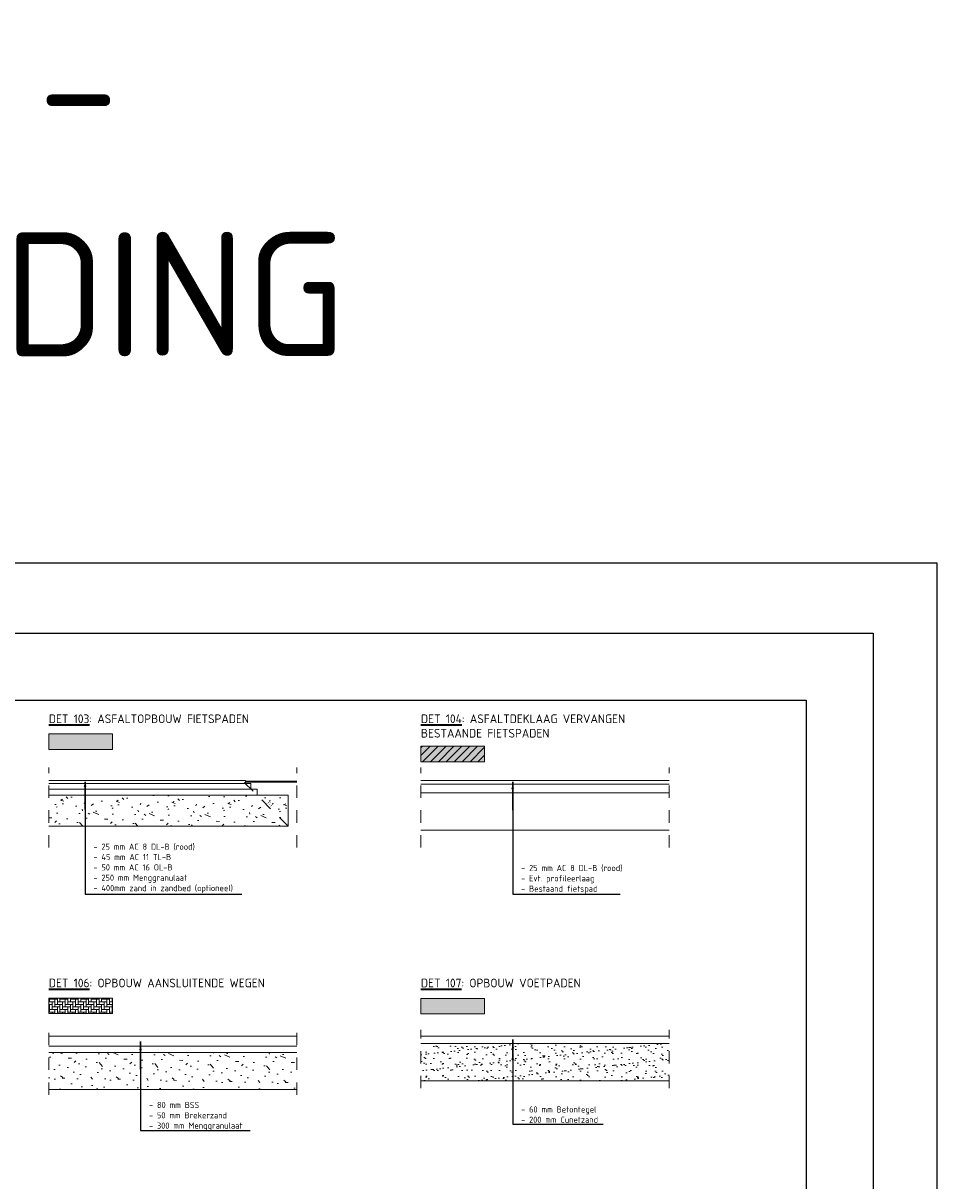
# Model space of a CAD drawing. Header units: metres. Extents: x 2.9 to 77.7, y -4.5 to 13.4.
# Tile 5 of 21: x 10.3 to 17.7, y 4.1 to 13.4. Entities that reach past the tile are written whole.
import ezdxf
from ezdxf import colors
from ezdxf.entities.mleader import LeaderData, LeaderLine
from ezdxf.math import Vec2, Vec3

# ---------------------------------------------------------------- set-up
doc = ezdxf.new("R2010")
doc.units = ezdxf.units.M
doc.linetypes.add('X-CA190022.004-UO-DET_v0.1$0$DASHED2', pattern=[0.375, 0.25, -0.125])
doc.linetypes.add('X-CA190022.004-UO-DET_v0.1$0$XX-AFBREEK', pattern=[7, 4, -1, 1, -1])
doc.layers.get('0').update_dxf_attribs({"lineweight": 25})
doc.layers.get('Defpoints').update_dxf_attribs({"lineweight": 25})
for name, color, linetype, lineweight in [('X-CA190022.004-UO-DET_v0.1$0$N-WE-GW-GROND_TEELAARDE-AD-20', 7, 'Continuous', 18), ('X-CA190022.004-UO-DET_v0.1$0$N-WE-GW-GROND_ZAND-A-50', 7, 'Continuous', 13), ('X-CA190022.004-UO-DET_v0.1$0$N-WE-GW-MAAIVELD-GD', 90, 'Continuous', 35), ('X-CA190022.004-UO-DET_v0.1$0$N-WE-VH-VERHARDING_BETONSTRAATSTEEN-A-20', 252, 'Continuous', 18), ('X-CA190022.004-UO-DET_v0.1$0$N-WE-VH-VERHARDING_TEGEL-A-200 60MM TEGEL', 253, 'Continuous', 18), ('X-CA190022.004-UO-DET_v0.1$0$N-WE-VH-VERHARDINGS_DEKLAAGVERVANGING-A', 250, 'Continuous', 9), ('X-CA190022.004-UO-DET_v0.1$0$X-XX-AL-DETAIL1-G', 7, 'Continuous', 18), ('X-CA190022.004-UO-DET_v0.1$0$X-XX-AL-DETAIL1-TEKST', 32, 'Continuous', 18), ('X-CA190022.004-UO-DET_v0.1$0$X-XX-AL-LEGENDA-G', 7, 'Continuous', 18), ('X-CA190022.004-UO-DET_v0.1$0$X-XX-AL-T25', 7, 'Continuous', 25), ('X-CA190022.004-UO-DET_v0.1$0$X-XX-AL-T35', 7, 'Continuous', 35)]:
    doc.layers.add(name, color=color, linetype=linetype, lineweight=lineweight)
doc.layers.add('X-CA190022.004-UO-DET_v0.1$0$N-WE-VH-VERHARDING_ASFALT_ROOD-A', color=232, linetype='Continuous', lineweight=0, transparency=0.5)
doc.styles.add('X-CA190022.004-UO-DET_v0.1$0$NLCS-ISO-M20-T18', font='NLCS-ISO.ttf', dxfattribs={"height": 0.036})
doc.styles.add('X-CA190022.004-UO-DET_v0.1$0$NLCS-ISO-M20-T25', font='NLCS-ISO.ttf', dxfattribs={"height": 0.05})
doc.styles.add('X-CA190022.004-UO-DET_v0.1$0$NLCS-ISO-M20-T35', font='NLCS-ISO.ttf', dxfattribs={"height": 0.07})
doc.styles.add('X-CA190022.004-UO-DET_v0.1$0$NLCS-ISO-M200-T50', font='NLCS-ISO.ttf', dxfattribs={"height": 1})

# ---------------------------------------------------------------- blocks, each defined once
blk = doc.blocks.new('X-CA190022.004-UO-DET_v0.1$0$_Dot')
at = {"color": 0, "linetype": 'ByBlock', "lineweight": -2}
blk.add_line((-0.5, 0), (-1, 0), dxfattribs=at)
at = {"color": 0, "linetype": 'ByBlock', "const_width": 0.5}
blk.add_lwpolyline([(-0.25, 0, 1), (0.25, 0, 1)], format="xyb", close=True, dxfattribs=at)

msp = doc.modelspace()

# ---------------------------------------------------------------- hatches: boundary and pattern name
at = {"layer": 'X-CA190022.004-UO-DET_v0.1$0$N-WE-GW-GROND_ZAND-A-50'}
h = msp.add_hatch(dxfattribs=at)
h.set_pattern_fill('AGW-GROND_ZAND-SO', color=256, scale=0.05, angle=-1.14576, style=0, pattern_type=2)
h.set_pattern_definition([(36.354237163, (134730.474, 401268.21914), (-0.001222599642, 0.096384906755), [0, -0.076, 0, -0.085, 0, -0.08125]), (6.354237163, (134730.474, 401268.21914), (0.091292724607, 0.13930966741), [0, -0.041, 0, -0.0685, 0, -0.02625]), (326.354237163, (134730.41251, 401268.22037), (0.15568161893, -0.002830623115), [0, -0.025, 0, -0.09, 0, -0.1175]), (316.354237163, (134730.41251, 401268.22037), (0.15115377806, 0.040869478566), [0, -0.0125, 0, -0.059, 0, -0.0675])])
h.paths.add_polyline_path([(13.4912, 5.2046), (15.4912, 5.2046), (15.4912, 4.9046), (13.4912, 4.9046)])
at = {"layer": 'X-CA190022.004-UO-DET_v0.1$0$N-WE-VH-VERHARDING_ASFALT_ROOD-A', "transparency": 33554559}
h = msp.add_hatch(color=256, dxfattribs=at)
h.dxf.hatch_style = 1
h.paths.add_polyline_path([(11.0037, 7.5743), (11.0037, 7.6993), (10.4912, 7.6993), (10.4912, 7.5743)])
h = msp.add_hatch(color=256, dxfattribs=at)
h.dxf.hatch_style = 1
h.paths.add_polyline_path([(14.0037, 7.4743), (14.0037, 7.5993), (13.4912, 7.5993), (13.4912, 7.4743)])
at = {"layer": 'X-CA190022.004-UO-DET_v0.1$0$N-WE-VH-VERHARDING_BETONSTRAATSTEEN-A-20', "transparency": 33554559}
h = msp.add_hatch(dxfattribs=at)
h.set_pattern_fill('AVH-BSS_KEIFORMAAT_KEPER', color=256, scale=0.2, pattern_type=2)
h.set_pattern_definition([(0, (3, 0.080767), (0.021, 0.021), [0.063, -0.021]), (270, (3, 0.122767), (0.021, 0.021), [0.063, -0.021])])
h.paths.add_polyline_path([(11.0037, 5.4449), (11.0037, 5.5699), (10.4912, 5.5699), (10.4912, 5.4449)])
at = {"layer": 'X-CA190022.004-UO-DET_v0.1$0$N-WE-VH-VERHARDING_TEGEL-A-200 60MM TEGEL', "ltscale": 0.5}
h = msp.add_hatch(color=256, dxfattribs=at)
h.dxf.hatch_style = 1
h.paths.add_polyline_path([(14.0037, 5.4431), (14.0037, 5.5681), (13.4912, 5.5681), (13.4912, 5.4431)])
at = {"layer": 'X-CA190022.004-UO-DET_v0.1$0$N-WE-VH-VERHARDINGS_DEKLAAGVERVANGING-A', "transparency": 33554559}
h = msp.add_hatch(dxfattribs=at)
h.set_pattern_fill('AVH-ASFALT_B', color=256, scale=0.03, pattern_type=2)
h.set_pattern_definition([(45, (-0.62425, -0.1), (-0.0318198, 0.0318198), [])])
h.paths.add_polyline_path([(14.0037, 7.4743), (14.0037, 7.5993), (13.4912, 7.5993), (13.4912, 7.4743)])
at = {"layer": 'X-CA190022.004-UO-DET_v0.1$0$X-XX-AL-DETAIL1-G'}
h = msp.add_hatch(dxfattribs=at)
h.set_pattern_fill('AVH-FUNDERING_GRANULAAT-SO', color=256, scale=0.045, angle=-1.14576, style=0, pattern_type=2)
h.set_pattern_definition([(358.85423716, (134742.90717, 401270.58873), (0.00899820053, 0.449910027), [0, -0.45]), (358.85423716, (134742.9085, 401270.43117), (0.00899820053, 0.449910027), [0, -0.45]), (358.85423716, (134742.92688, 401270.67386), (0.00899820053, 0.449910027), [0, -0.45]), (337.052837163, (134742.690135, 401270.53906), (1.340732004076, -0.47690459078), [0.04846635, -2.3748579]), (215.724137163, (134742.73477, 401270.52017), (1.367726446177, 0.87282550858), [0.0225, -2.2275]), (129.455537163, (134742.7165, 401270.50703), (2.1955611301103, -2.7444507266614), [0.04148775, -4.10730705]), (205.41933716, (134742.56695, 401270.456), (-0.45890786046, -0.44091242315), [0.01006245, -0.99616815]), (325.164137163, (134742.55786, 401270.45169), (0.890821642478, -0.467907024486), [0.0162252, -1.6062732]), (107.289137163, (134742.57118, 401270.44242), (-0.43191290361, 0.908818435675), [0.01423035, -1.40879475]), (223.85423716, (134742.854, 401270.40526), (-0.00899820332, -0.44991016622), [0.0190917, -0.61730415]), (358.85423716, (134742.84022, 401270.39203), (0.45890822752, 0.44091182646), [0.027, -0.423]), (133.85423716, (134742.86722, 401270.3915), (-0.44991016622, 0.00899820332), [0.0190917, -0.61730415]), (250.419337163, (134742.80576, 401270.69428), (0.46790571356, 0.890822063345), [0.01423035, -1.40879475]), (358.85423716, (134742.801, 401270.68087), (0.45890822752, 0.44091182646), [0.0225, -0.4275]), (141.984337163, (134742.82349, 401270.68042), (-1.331733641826, 0.9268147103), [0.0225, -2.2275]), (212.544337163, (134742.5674, 401270.70355), (0.90881806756, 0.431914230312), [0.0162252, -1.6062732]), (340.419337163, (134742.55372, 401270.69482), (-0.890822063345, 0.46790571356), [0.0284607, -1.3945644]), (125.724137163, (134742.58054, 401270.68528), (0.87282550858, -1.367726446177), [0.0225, -2.2275]), (358.85423716, (134742.6975, 401270.68294), (0.00899820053, 0.449910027), [0, -0.45]), (358.85423716, (134742.5737, 401270.5684), (0.00899820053, 0.449910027), [0, -0.45]), (358.85423716, (134742.69634, 401270.3994), (0.00899820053, 0.449910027), [0, -0.45]), (358.85423716, (134742.8206, 401270.53645), (0.00899820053, 0.449910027), [0, -0.45]), (358.85423716, (134742.69166, 401270.61555), (0.00899820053, 0.449910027), [0, -0.45]), (358.85423716, (134742.59295, 401270.63102), (0.00899820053, 0.449910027), [0, -0.45]), (358.85423716, (134742.6329, 401270.6032), (0.00899820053, 0.449910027), [0, -0.45]), (358.85423716, (134742.61275, 401270.4956), (0.00899820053, 0.449910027), [0, -0.45]), (358.85423716, (134742.50513, 401270.51576), (0.00899820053, 0.449910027), [0, -0.45]), (358.85423716, (134742.5117, 401270.61915), (0.00899820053, 0.449910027), [0, -0.45]), (358.85423716, (134742.5002, 401270.7184), (0.00899820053, 0.449910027), [0, -0.45]), (358.85423716, (134742.64, 401270.7336), (0.00899820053, 0.449910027), [0, -0.45]), (358.85423716, (134742.73935, 401270.7496), (0.00899820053, 0.449910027), [0, -0.45]), (358.85423716, (134742.89646, 401270.72847), (0.00899820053, 0.449910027), [0, -0.45]), (358.85423716, (134742.7857, 401270.59116), (0.00899820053, 0.449910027), [0, -0.45]), (358.85423716, (134742.74232, 401270.67305), (0.00899820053, 0.449910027), [0, -0.45]), (358.85423716, (134742.774, 401270.45637), (0.00899820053, 0.449910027), [0, -0.45]), (358.85423716, (134742.63857, 401270.43657), (0.00899820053, 0.449910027), [0, -0.45]), (358.85423716, (134742.77157, 401270.3349), (0.00899820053, 0.449910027), [0, -0.45]), (358.85423716, (134742.62364, 401270.36486), (0.00899820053, 0.449910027), [0, -0.45]), (358.85423716, (134742.4794, 401270.35424), (0.00899820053, 0.449910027), [0, -0.45]), (358.85423716, (134742.53294, 401270.33066), (0.00899820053, 0.449910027), [0, -0.45]), (358.85423716, (134742.5387, 401270.39356), (0.00899820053, 0.449910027), [0, -0.45]), (358.85423716, (134742.8387, 401270.31555), (0.00899820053, 0.449910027), [0, -0.45]), (358.85423716, (134742.89637, 401270.49893), (0.00899820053, 0.449910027), [0, -0.45]), (358.85423716, (134742.87658, 401270.63435), (0.00899820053, 0.449910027), [0, -0.45]), (358.85423716, (134742.66314, 401270.31456), (0.00899820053, 0.449910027), [0, -0.45])])
h.paths.add_polyline_path([(12.4209, 6.9548), (12.4209, 7.2048), (10.4912, 7.2048), (10.4912, 6.9548)])
h = msp.add_hatch(dxfattribs=at)
h.set_pattern_fill('AVH-FUNDERING_GRANULAAT-SO', color=256, scale=0.045, angle=-1.14576, style=0, pattern_type=2)
h.set_pattern_definition([(358.85423716, (134730.90717, 401268.44627), (0.00899820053, 0.449910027), [0, -0.45]), (358.85423716, (134730.9085, 401268.2887), (0.00899820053, 0.449910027), [0, -0.45]), (358.85423716, (134730.92688, 401268.5314), (0.00899820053, 0.449910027), [0, -0.45]), (337.052837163, (134730.690135, 401268.396604), (1.340732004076, -0.47690459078), [0.04846635, -2.3748579]), (215.724137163, (134730.73477, 401268.37771), (1.367726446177, 0.87282550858), [0.0225, -2.2275]), (129.455537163, (134730.7165, 401268.36457), (2.1955611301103, -2.7444507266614), [0.04148775, -4.10730705]), (205.41933716, (134730.56695, 401268.31355), (-0.45890786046, -0.44091242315), [0.01006245, -0.99616815]), (325.164137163, (134730.55786, 401268.30923), (0.890821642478, -0.467907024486), [0.0162252, -1.6062732]), (107.289137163, (134730.57118, 401268.29996), (-0.43191290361, 0.908818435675), [0.01423035, -1.40879475]), (223.85423716, (134730.854, 401268.2628), (-0.00899820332, -0.44991016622), [0.0190917, -0.61730415]), (358.85423716, (134730.84022, 401268.24957), (0.45890822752, 0.44091182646), [0.027, -0.423]), (133.85423716, (134730.86722, 401268.24903), (-0.44991016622, 0.00899820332), [0.0190917, -0.61730415]), (250.419337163, (134730.80576, 401268.55182), (0.46790571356, 0.890822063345), [0.01423035, -1.40879475]), (358.85423716, (134730.801, 401268.5384), (0.45890822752, 0.44091182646), [0.0225, -0.4275]), (141.984337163, (134730.82349, 401268.53797), (-1.331733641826, 0.9268147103), [0.0225, -2.2275]), (212.544337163, (134730.5674, 401268.56109), (0.90881806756, 0.431914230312), [0.0162252, -1.6062732]), (340.419337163, (134730.55372, 401268.55236), (-0.890822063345, 0.46790571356), [0.0284607, -1.3945644]), (125.724137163, (134730.58054, 401268.542825), (0.87282550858, -1.367726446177), [0.0225, -2.2275]), (358.85423716, (134730.6975, 401268.5405), (0.00899820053, 0.449910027), [0, -0.45]), (358.85423716, (134730.5737, 401268.42594), (0.00899820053, 0.449910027), [0, -0.45]), (358.85423716, (134730.69634, 401268.25695), (0.00899820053, 0.449910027), [0, -0.45]), (358.85423716, (134730.8206, 401268.394), (0.00899820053, 0.449910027), [0, -0.45]), (358.85423716, (134730.69166, 401268.4731), (0.00899820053, 0.449910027), [0, -0.45]), (358.85423716, (134730.59295, 401268.48857), (0.00899820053, 0.449910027), [0, -0.45]), (358.85423716, (134730.6329, 401268.46076), (0.00899820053, 0.449910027), [0, -0.45]), (358.85423716, (134730.61275, 401268.35314), (0.00899820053, 0.449910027), [0, -0.45]), (358.85423716, (134730.50513, 401268.3733), (0.00899820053, 0.449910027), [0, -0.45]), (358.85423716, (134730.5117, 401268.4767), (0.00899820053, 0.449910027), [0, -0.45]), (358.85423716, (134730.5002, 401268.57594), (0.00899820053, 0.449910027), [0, -0.45]), (358.85423716, (134730.64, 401268.59115), (0.00899820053, 0.449910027), [0, -0.45]), (358.85423716, (134730.73935, 401268.60716), (0.00899820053, 0.449910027), [0, -0.45]), (358.85423716, (134730.89646, 401268.586), (0.00899820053, 0.449910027), [0, -0.45]), (358.85423716, (134730.7857, 401268.4487), (0.00899820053, 0.449910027), [0, -0.45]), (358.85423716, (134730.74232, 401268.5306), (0.00899820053, 0.449910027), [0, -0.45]), (358.85423716, (134730.774, 401268.3139), (0.00899820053, 0.449910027), [0, -0.45]), (358.85423716, (134730.63857, 401268.2941), (0.00899820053, 0.449910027), [0, -0.45]), (358.85423716, (134730.77157, 401268.19244), (0.00899820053, 0.449910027), [0, -0.45]), (358.85423716, (134730.62364, 401268.2224), (0.00899820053, 0.449910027), [0, -0.45]), (358.85423716, (134730.4794, 401268.2118), (0.00899820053, 0.449910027), [0, -0.45]), (358.85423716, (134730.53294, 401268.1882), (0.00899820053, 0.449910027), [0, -0.45]), (358.85423716, (134730.5387, 401268.2511), (0.00899820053, 0.449910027), [0, -0.45]), (358.85423716, (134730.8387, 401268.1731), (0.00899820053, 0.449910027), [0, -0.45]), (358.85423716, (134730.89637, 401268.35647), (0.00899820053, 0.449910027), [0, -0.45]), (358.85423716, (134730.87658, 401268.4919), (0.00899820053, 0.449910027), [0, -0.45]), (358.85423716, (134730.66314, 401268.1721), (0.00899820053, 0.449910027), [0, -0.45])])
h.paths.add_polyline_path([(10.4912, 5.1323), (12.4912, 5.1323), (12.4912, 4.8323), (10.4912, 4.8323)])

# ---------------------------------------------------------------- linework, layer by layer
at = {"layer": 'Defpoints'}
msp.add_lwpolyline([(2.9177, 9.0787), (17.6506, 9.0787), (17.6506, -4.4817), (2.9177, -4.4817)], close=True, dxfattribs=at)
at = {"layer": 'Defpoints', "flags": 128}
for points in [[(17.1375, -4.0503), (3.8355, -4.0503), (3.8355, 8.5116), (17.1375, 8.5116)], [(16.5965, -3.5094), (4.3765, -3.5094), (4.3765, 7.9706), (16.5965, 7.9706)]]:
    msp.add_lwpolyline(points, close=True, dxfattribs=at)
at = {"layer": 'X-CA190022.004-UO-DET_v0.1$0$N-WE-GW-GROND_TEELAARDE-AD-20', "color": 8, "linetype": 'X-CA190022.004-UO-DET_v0.1$0$XX-AFBREEK', "ltscale": 0.02}
for p, q in [((10.4912, 6.7836), (10.4912, 7.4298)), ((12.4912, 6.7836), (12.4912, 7.4298)), ((13.4912, 6.7836), (13.4912, 7.4298)), ((15.4912, 6.7836), (15.4912, 7.4298)), ((10.4902, 4.7913), (10.4902, 5.3054)), ((12.4912, 4.7913), (12.4912, 5.3135)), ((13.4902, 4.8435), (13.4902, 5.3134)), ((15.4912, 4.8435), (15.4912, 5.3134))]:
    msp.add_line(p, q, dxfattribs=at)
at = {"layer": 'X-CA190022.004-UO-DET_v0.1$0$N-WE-GW-MAAIVELD-GD', "color": 64, "ltscale": 2, "flags": 128}
msp.add_lwpolyline([(12.0759, 7.3148), (12.4912, 7.3148)], dxfattribs=at)
at = {"layer": 'X-CA190022.004-UO-DET_v0.1$0$X-XX-AL-DETAIL1-G', "color": 1}
for points in [[(10.4912, 7.3248), (12.0759, 7.3248)], [(12.0759, 7.3248), (12.0759, 7.2998)], [(13.4912, 7.3248), (15.4912, 7.3248)]]:
    msp.add_lwpolyline(points, dxfattribs=at)
at = {"layer": 'X-CA190022.004-UO-DET_v0.1$0$X-XX-AL-DETAIL1-G'}
for points in [[(10.4912, 7.2998), (12.1209, 7.2998)], [(12.1209, 7.2998), (12.1209, 7.2548)], [(13.4912, 7.2948), (15.4912, 7.2948)], [(10.4912, 7.2548), (12.1709, 7.2548)], [(10.4912, 7.2048), (12.4209, 7.2048)], [(12.1709, 7.2548), (12.1709, 7.2048)], [(12.4209, 7.2048), (12.4209, 6.9548)], [(10.4912, 6.9548), (12.4209, 6.9548)], [(10.4902, 5.2623), (12.4912, 5.2623)], [(13.4912, 5.2646), (15.4912, 5.2646)], [(10.4902, 5.1823), (12.4912, 5.1823)], [(10.4902, 5.1323), (12.4912, 5.1323)], [(13.4912, 5.2046), (15.4912, 5.2046)], [(13.4912, 4.9046), (15.4912, 4.9046)], [(10.4902, 4.8323), (12.4912, 4.8323)]]:
    msp.add_lwpolyline(points, dxfattribs=at)
at = {"layer": 'X-CA190022.004-UO-DET_v0.1$0$X-XX-AL-DETAIL1-G', "color": 1, "linetype": 'X-CA190022.004-UO-DET_v0.1$0$DASHED2', "ltscale": 0.2}
msp.add_lwpolyline([(12.4209, 6.9548), (12.0509, 7.3248)], dxfattribs=at)
at = {"layer": 'X-CA190022.004-UO-DET_v0.1$0$X-XX-AL-DETAIL1-G', "color": 252}
for points in [[(13.4912, 7.2248), (15.4912, 7.2248)], [(13.4912, 6.9248), (15.4912, 6.9248)]]:
    msp.add_lwpolyline(points, dxfattribs=at)
at = {"layer": 'X-CA190022.004-UO-DET_v0.1$0$X-XX-AL-LEGENDA-G'}
for points in [[(10.4912, 7.6993), (11.0037, 7.6993), (11.0037, 7.5743), (10.4912, 7.5743)], [(13.4912, 7.5993), (14.0037, 7.5993), (14.0037, 7.4743), (13.4912, 7.4743)], [(10.4912, 5.5699), (11.0037, 5.5699), (11.0037, 5.4449), (10.4912, 5.4449)], [(13.4912, 5.5681), (14.0037, 5.5681), (14.0037, 5.4431), (13.4912, 5.4431)]]:
    msp.add_lwpolyline(points, close=True, dxfattribs=at)

# ---------------------------------------------------------------- texts
at = {"layer": 'Defpoints', "insert": (5.3249, 13.4092), "char_height": 1, "attachment_point": 1, "style": 'X-CA190022.004-UO-DET_v0.1$0$NLCS-ISO-M200-T50'}
msp.add_mtext_dynamic_manual_height_columns('DET 101 - \\PVERHARDING ', width=18.899507, gutter_width=5, heights=[0], dxfattribs=at)
at = {"layer": 'X-CA190022.004-UO-DET_v0.1$0$X-XX-AL-DETAIL1-TEKST', "insert": (12.2713, 7.1724), "char_height": 0.036, "attachment_point": 1, "rotation": 315, "style": 'X-CA190022.004-UO-DET_v0.1$0$NLCS-ISO-M20-T18'}
msp.add_mtext_dynamic_manual_height_columns('1:1', width=0.05324, gutter_width=17.5, heights=[0], dxfattribs=at)
at = {"layer": 'X-CA190022.004-UO-DET_v0.1$0$X-XX-AL-T35', "char_height": 0.07, "attachment_point": 1, "style": 'X-CA190022.004-UO-DET_v0.1$0$NLCS-ISO-M20-T35'}
for s, width, insert in [('{\\LDET 103}: ASFALTOPBOUW FIETSPADEN', 2.073532, (10.4912, 7.8562)), ('{\\LDET 104}: ASFALTDEKLAAG VERVANGEN BESTAANDE FIETSPADEN', 1.909449, (13.4912, 7.8562)), ('{\\LDET 106}: OPBOUW AANSLUITENDE WEGEN ', 2.359086, (10.4912, 5.7268)), ('\\pxt29;{\\LDET 107}: OPBOUW VOETPADEN ', 2.359086, (13.4912, 5.7268))]:
    msp.add_mtext_dynamic_manual_height_columns(s, width=width, gutter_width=0.35, heights=[0], dxfattribs=dict(at, insert=insert))

# ---------------------------------------------------------------- leaders
at = {"layer": 'X-CA190022.004-UO-DET_v0.1$0$X-XX-AL-T25'}
ml = msp.add_multileader_mtext('Standard', dxfattribs=at)
ml.set_content('\\A1;- 25 mm AC 8 DL-B (rood)\\P- 45 mm AC 11 TL-B \\P- 50 mm AC 16 OL-B \\P- 250 mm Menggranulaat \\P- 400mm zand in zandbed (optioneel)', color=256, style='X-CA190022.004-UO-DET_v0.1$0$NLCS-ISO-M20-T25')
ml.set_leader_properties(color=256, linetype='ByLayer', lineweight=-1)
ml.set_arrow_properties(name='X-CA190022.004-UO-DET_v0.1$0$_Dot')
ml.build(insert=Vec2(0, 0))
ml.multileader.update_dxf_attribs({"text_left_attachment_type": 5, "text_right_attachment_type": 5, "dogleg_length": 0.05, "arrow_head_size": 0.02})
ctx = ml.context
ctx.base_point, ctx.char_height, ctx.arrow_head_size, ctx.landing_gap_size, ctx.plane_origin = Vec3(10.8332, 6.4069), 0.05, 0.02, 0.018, Vec3(-134714.6141, -401329.1961)
ctx.left_attachment, ctx.right_attachment = 5, 5
notes = []
notes.append((ctx, [(1, (1, 1, 0), (10.7832, 6.4069), (1, 0), 0.05, [(0, [(10.7832, 7.2783), (10.7832, 7.2329), (10.7832, 7.0906), (10.7832, 7.3118), (10.7832, 6.8912)], 0, [])])]))
ctx.mtext.insert, ctx.mtext.width, ctx.mtext.flow_direction = Vec3(10.8512, 6.8152), 1.66652, 5
ml = msp.add_multileader_mtext('Standard', dxfattribs=at)
ml.set_content('\\A1;- 25 mm AC 8 DL-B (rood)\\P- Evt. profileerlaag\\P{\\C252;- Bestaand fietspad}', color=256, style='X-CA190022.004-UO-DET_v0.1$0$NLCS-ISO-M20-T25')
ml.set_leader_properties(color=256, linetype='ByLayer', lineweight=-1)
ml.set_arrow_properties(name='X-CA190022.004-UO-DET_v0.1$0$_Dot')
ml.build(insert=Vec2(0, 0))
ml.multileader.update_dxf_attribs({"text_left_attachment_type": 5, "text_right_attachment_type": 5, "dogleg_length": 0.05, "arrow_head_size": 0.02})
ctx = ml.context
ctx.base_point, ctx.char_height, ctx.arrow_head_size, ctx.landing_gap_size, ctx.plane_origin = Vec3(14.281, 6.4069), 0.05, 0.02, 0.018, Vec3(-134711.1663, -401329.1961)
ctx.left_attachment, ctx.right_attachment = 5, 5
notes.append((ctx, [(1, (1, 1, 0), (14.231, 6.4069), (1, 0), 0.05, [(5, [(14.231, 7.2609), (14.231, 7.0842), (14.231, 7.3118)], 0, [])])]))
ctx.mtext.insert, ctx.mtext.width, ctx.mtext.flow_direction = Vec3(14.299, 6.6436), 1.66652, 5
ml = msp.add_multileader_mtext('Standard', dxfattribs=at)
ml.set_content('\\A1;- 60 mm Betontegel\\P- 200 mm Cunetzand', color=256, style='X-CA190022.004-UO-DET_v0.1$0$NLCS-ISO-M20-T25')
ml.set_leader_properties(color=256, linetype='ByLayer', lineweight=-1)
ml.set_arrow_properties(name='X-CA190022.004-UO-DET_v0.1$0$_Dot')
ml.build(insert=Vec2(0, 0))
ml.multileader.update_dxf_attribs({"text_left_attachment_type": 5, "text_right_attachment_type": 5, "dogleg_length": 0.05, "arrow_head_size": 0.02})
ctx = ml.context
ctx.base_point, ctx.char_height, ctx.arrow_head_size, ctx.landing_gap_size, ctx.plane_origin = Vec3(14.281, 4.5547), 0.05, 0.02, 0.018, Vec3(-134711.1663, -401331.2563)
ctx.left_attachment, ctx.right_attachment = 5, 5
notes.append((ctx, [(1, (1, 1, 0), (14.231, 4.5547), (1, 0), 0.05, [(5, [(14.231, 5.0788), (14.231, 5.2354)], 0, [])])]))
ctx.mtext.insert, ctx.mtext.width, ctx.mtext.flow_direction = Vec3(14.299, 4.6981), 1.66652, 5
ml = msp.add_multileader_mtext('Standard', dxfattribs=at)
ml.set_content('\\A1;- 80 mm BSS\\P- 50 mm Brekerzand\\P- 300 mm Menggranulaat ', color=256, style='X-CA190022.004-UO-DET_v0.1$0$NLCS-ISO-M20-T25')
ml.set_leader_properties(color=256, linetype='ByLayer', lineweight=-1)
ml.set_arrow_properties(name='X-CA190022.004-UO-DET_v0.1$0$_Dot')
ml.build(insert=Vec2(0, 0))
ml.multileader.update_dxf_attribs({"text_left_attachment_type": 5, "text_right_attachment_type": 5, "dogleg_length": 0.05, "arrow_head_size": 0.02})
ctx = ml.context
ctx.base_point, ctx.char_height, ctx.arrow_head_size, ctx.landing_gap_size, ctx.plane_origin = Vec3(11.281, 4.5025), 0.05, 0.02, 0.018, Vec3(-134714.1663, -401331.3086)
ctx.left_attachment, ctx.right_attachment = 5, 5
notes.append((ctx, [(1, (1, 1, 0), (11.231, 4.5025), (1, 0), 0.05, [(5, [(11.231, 5.1559), (11.231, 4.9983), (11.231, 5.2216)], 0, [])])]))
ctx.mtext.insert, ctx.mtext.width, ctx.mtext.flow_direction = Vec3(11.299, 4.7341), 1.66652, 5
for ctx, leaders in notes:
    for number, flags, end, landing, length, lines in leaders:
        leader = LeaderData()
        leader.index, (leader.has_last_leader_line, leader.has_dogleg_vector, leader.attachment_direction) = number, flags
        leader.last_leader_point, leader.dogleg_vector, leader.dogleg_length = Vec3(end), Vec3(landing), length
        for number, points, colour, breaks in lines:
            line = LeaderLine()
            line.index, line.vertices, line.color, line.breaks = number, Vec3.list(points), colors.encode_raw_color(colour), breaks
            leader.lines.append(line)
        ctx.leaders.append(leader)

doc.saveas('drawing.dxf')
